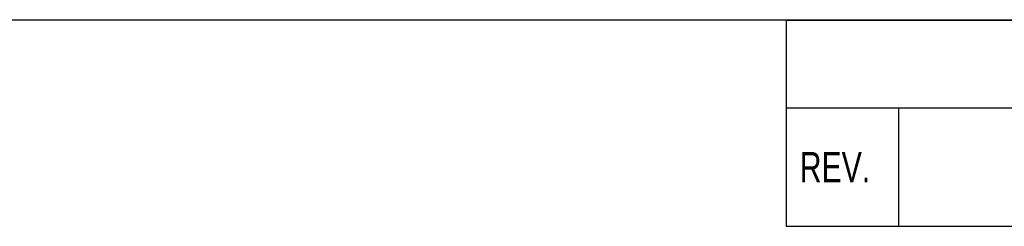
# Model space of a CAD drawing. Header units: millimetres. Extents: x 50 to 2915, y 50 to 2050.
# Tile 29 of 48: x 1391 to 1910, y 1942 to 2050. Entities that reach past the tile are written whole.
import ezdxf

# ---------------------------------------------------------------- set-up
doc = ezdxf.new("R2010")
doc.units = ezdxf.units.MM
doc.header["$LTSCALE"] = 10
doc.layers.add('DIM', color=7, linetype='Continuous')
doc.styles.add('SLDTEXTSTYLE2', font='TXT', dxfattribs={"width": 0.75})

# ---------------------------------------------------------------- blocks, each defined once
blk = doc.blocks.new('SW_TABLEANNOTATION_0')
at = {"layer": 'DIM', "color": 0}
for p, q in [((0, 0), (0, -108.17)), ((1117.2, 0), (0, 0)), ((1117.2, -108.17), (1117.2, 0)), ((0, -45.84), (1117.2, -45.84)), ((59.25, -45.84), (59.25, -108.17)), ((668.27, -45.84), (668.27, -108.17)), ((806.56, -45.84), (806.56, -108.17)), ((961.88, -45.84), (961.88, -108.17)), ((0, -108.17), (1117.2, -108.17))]:
    blk.add_line(p, q, dxfattribs=at)
at = {"layer": 'DIM', "color": 0, "char_height": 15.875, "attachment_point": 1, "style": 'SLDTEXTSTYLE2'}
for s, insert in [('REVISIONS', (506.68, -15.03)), ('REV.', (7.17, -69.11)), ('DESCRIPTION', (297.3, -69.11)), ('DATE', (711.51, -69.11)), ('MODIFIED', (833.93, -69.11)), ('APPROVED', (982.57, -69.11))]:
    blk.add_mtext(s, dxfattribs=dict(at, insert=insert))

msp = doc.modelspace()

# ---------------------------------------------------------------- linework, layer by layer
at = {"color": 7, "linetype": 'Continuous', "lineweight": 30}
msp.add_line((2912.557, 2050), (50.339, 2050.486), dxfattribs=at)

# ---------------------------------------------------------------- block references
at = {"layer": 'DIM'}
msp.add_blockref('SW_TABLEANNOTATION_0', (1795.354, 2050), dxfattribs=at)

doc.saveas('drawing.dxf')
